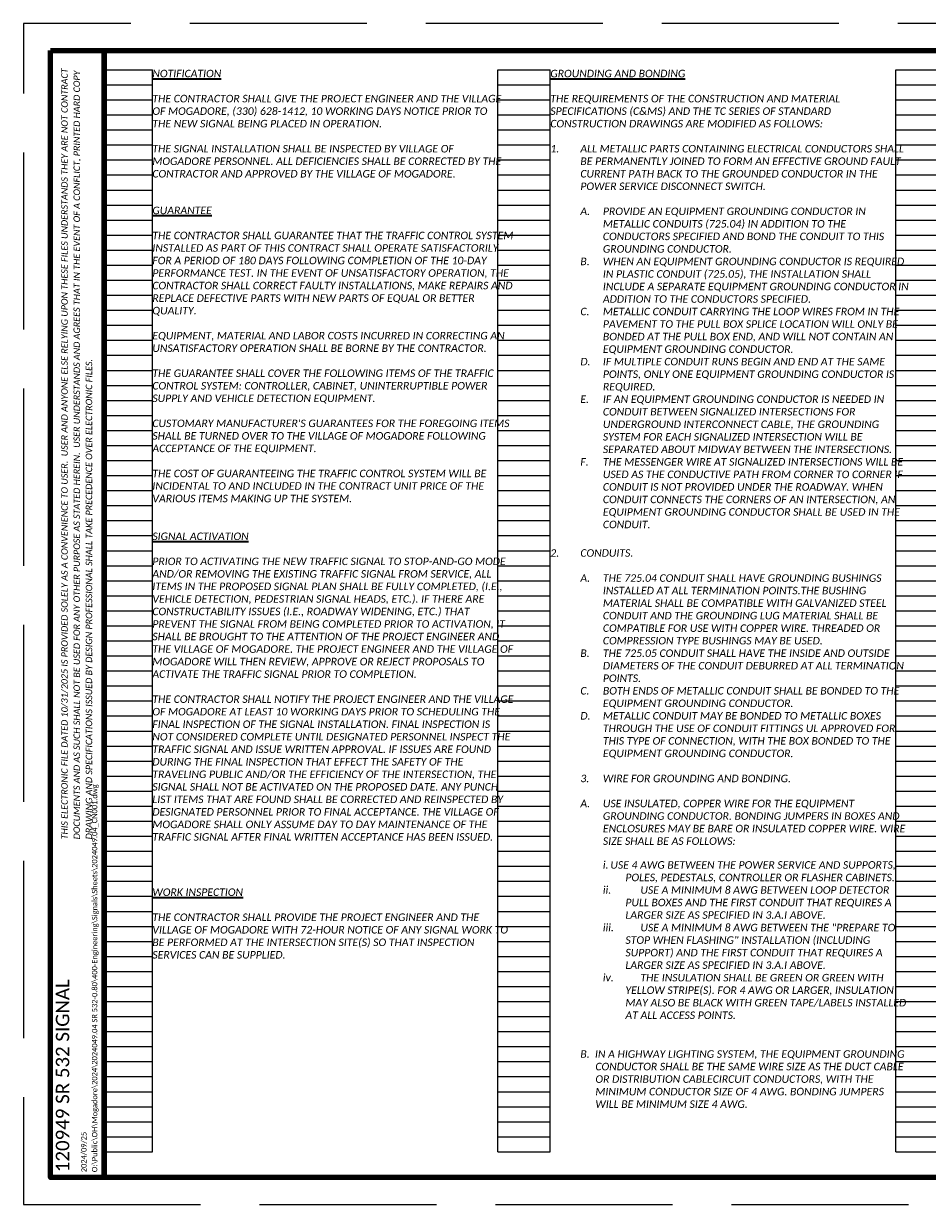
# Paper-space layout '14 TRAFFIC SIGNAL NOTES' of a CAD drawing. Header units: feet. Extents: x 1.4 to 35.4, y -1.2 to 20.8.
# Tile 1 of 2: x 1.4 to 18.3, y -1.2 to 20.8. Entities that reach past the tile are written whole.
import ezdxf
from ezdxf.enums import TextEntityAlignment as Align

# ---------------------------------------------------------------- set-up
doc = ezdxf.new("R2010")
doc.units = ezdxf.units.FT
doc.header["$LTSCALE"] = 20
doc.header["$MEASUREMENT"] = 0
doc.linetypes.add('OhDOT_DGN3', pattern=[0.22, 0.165, -0.055])
doc.layers.get('Defpoints').update_dxf_attribs({"lineweight": 15})
for name, color, linetype, lineweight in [('0_Xref', 7, 'Continuous', 15), ('SH_Border', 7, 'Continuous', 90), ('SH_Data', 7, 'Continuous', 15), ('SH_Text', 7, 'Continuous', 35)]:
    doc.layers.add(name, color=color, linetype=linetype, lineweight=lineweight)
doc.layers.add('SC_Scratch15', color=7, linetype='Continuous', lineweight=15, plot=False)
doc.layers.add('SH_Cut_Line', color=7, linetype='OhDOT_DGN3', lineweight=15, plot=False)
doc.styles.add('P_Slanted - Normal Fixed Spacing', font='calibrii.ttf', dxfattribs={"height": 0.14})
doc.styles.add('Style - Calibri', font='calibri.ttf')
doc.styles.add('Style - Calibri - Light', font='calibril.ttf', dxfattribs={"height": 0.1})

# ---------------------------------------------------------------- blocks, each defined once
blk = doc.blocks.new('BORDER_1')
at = {"layer": 'SH_Border', "color": 7, "flags": 128}
for points in [[(0.5, 21.5), (1.5, 21.5), (1.5, 0.5), (0.5, 0.5)], [(1.5, 21.5), (33.5, 21.5), (33.5, 0.5), (1.5, 0.5)]]:
    blk.add_lwpolyline(points, close=True, dxfattribs=at)
at = {"layer": 'SH_Cut_Line', "flags": 128}
blk.add_lwpolyline([(0, 0), (34, 0), (34, 22), (0, 22)], close=True, dxfattribs=at)
at = {"layer": 'SC_Scratch15', "color": 1, "insert": (0.702, 6.801), "char_height": 0.12, "width": 14.52263, "attachment_point": 1, "rotation": 90, "line_spacing_factor": 1.14, "style": 'P_Slanted - Normal Fixed Spacing'}
blk.add_mtext('THIS ELECTRONIC FILE DATED 10/31/2025 IS PROVIDED SOLELY AS A CONVENIENCE TO USER.  USER AND ANYONE ELSE RELYING UPON THESE FILES UNDERSTANDS THEY ARE NOT CONTRACT DOCUMENTS AND AS SUCH SHALL NOT BE USED FOR ANY OTHER PURPOSE AS STATED HEREIN.  USER UNDERSTANDS AND AGREES THAT IN THE EVENT OF A CONFLICT, PRINTED HARD COPY DRAWING AND SPECIFICATIONS ISSUED BY DESIGN PROFESSIONAL SHALL TAKE PRECEDENCE OVER ELECTRONIC FILES.', dxfattribs=at)
at = {"layer": 'SH_Border', "color": 132, "true_color": 0x00d2d2, "insert": (1.4, 0.6), "char_height": 0.1, "attachment_point": 7, "rotation": 90, "line_spacing_factor": 1.2, "style": 'Style - Calibri - Light'}
blk.add_mtext('2024/09/25\\PO:\\\\Public\\\\OH\\\\Mogadore\\\\2024\\\\2024049.04 SR 532-0.80\\\\400-Engineering\\\\Signals\\\\Sheets\\\\2024049.04_CN001.dwg', dxfattribs=at)
at = {"layer": 'SH_Data', "color": 7, "style": 'Style - Calibri'}
blk.add_attdef('C_SHEET_TITLE', text='', height=0.25, rotation=90, dxfattribs=at).set_placement((32.792, 13), align=Align.MIDDLE_CENTER)
at = {"layer": 'SH_Data', "style": 'Style - Calibri'}
blk.add_attdef('PROJ_NAME', text='', height=0.25, rotation=90, dxfattribs=at).set_placement((0.6, 0.6), align=Align.TOP_LEFT)
for tag, p in [('DESIGNER', (32.75, 2.175)), ('REVIEWER', (32.25, 1.675)), ('REVIEWED_DATE', (33.025, 1.675)), ('PIDNO', (32.75, 1.175)), ('C_SHEET_NO', (32.375, 0.675)), ('T_SHEET_NO', (33.125, 0.675))]:
    blk.add_attdef(tag, text='', height=0.14, dxfattribs=at).set_placement(p, align=Align.MIDDLE_CENTER)
blk = doc.blocks.new('INTERIOR_NOTES')
at = {"layer": 'Defpoints', "color": 3, "linetype": 'Continuous', "lineweight": -3}
for p, q in [((1.5, 0.98), (1.5, 21.14)), ((1.5, 21.14), (2.4, 21.14)), ((2.4, 0.98), (2.4, 21.14)), ((8.84, 0.98), (8.84, 21.14)), ((8.84, 21.14), (9.82, 21.14)), ((9.82, 0.98), (9.82, 21.14)), ((16.26, 0.98), (16.26, 21.14)), ((16.26, 21.14), (17.24, 21.14)), ((17.24, 0.98), (17.24, 21.14)), ((23.68, 0.98), (23.68, 21.14)), ((23.68, 21.14), (24.66, 21.14)), ((24.66, 0.98), (24.66, 21.14)), ((31.1, 0.98), (31.1, 21.14)), ((31.1, 21.14), (32, 21.14)), ((32, 0.98), (32, 21.14)), ((1.5, 20.86), (2.4, 20.86)), ((8.84, 20.86), (9.82, 20.86)), ((16.26, 20.86), (17.24, 20.86)), ((23.68, 20.86), (24.66, 20.86)), ((31.1, 20.86), (32, 20.86)), ((1.5, 20.58), (2.4, 20.58)), ((8.84, 20.58), (9.82, 20.58)), ((16.26, 20.58), (17.24, 20.58)), ((23.68, 20.58), (24.66, 20.58)), ((31.1, 20.58), (32, 20.58)), ((1.5, 20.3), (2.4, 20.3)), ((8.84, 20.3), (9.82, 20.3)), ((16.26, 20.3), (17.24, 20.3)), ((23.68, 20.3), (24.66, 20.3)), ((31.1, 20.3), (32, 20.3)), ((1.5, 20.02), (2.4, 20.02)), ((8.84, 20.02), (9.82, 20.02)), ((16.26, 20.02), (17.24, 20.02)), ((23.68, 20.02), (24.66, 20.02)), ((31.1, 20.02), (32, 20.02)), ((1.5, 19.74), (2.4, 19.74)), ((8.84, 19.74), (9.82, 19.74)), ((16.26, 19.74), (17.24, 19.74)), ((23.68, 19.74), (24.66, 19.74)), ((31.1, 19.74), (32, 19.74)), ((1.5, 19.46), (2.4, 19.46)), ((8.84, 19.46), (9.82, 19.46)), ((16.26, 19.46), (17.24, 19.46)), ((23.68, 19.46), (24.66, 19.46)), ((31.1, 19.46), (32, 19.46)), ((1.5, 19.18), (2.4, 19.18)), ((8.84, 19.18), (9.82, 19.18)), ((16.26, 19.18), (17.24, 19.18)), ((23.68, 19.18), (24.66, 19.18)), ((31.1, 19.18), (32, 19.18)), ((1.5, 18.9), (2.4, 18.9)), ((8.84, 18.9), (9.82, 18.9)), ((16.26, 18.9), (17.24, 18.9)), ((23.68, 18.9), (24.66, 18.9)), ((31.1, 18.9), (32, 18.9)), ((1.5, 18.62), (2.4, 18.62)), ((8.84, 18.62), (9.82, 18.62)), ((16.26, 18.62), (17.24, 18.62)), ((23.68, 18.62), (24.66, 18.62)), ((31.1, 18.62), (32, 18.62)), ((1.5, 18.34), (2.4, 18.34)), ((8.84, 18.34), (9.82, 18.34)), ((16.26, 18.34), (17.24, 18.34)), ((23.68, 18.34), (24.66, 18.34)), ((31.1, 18.34), (32, 18.34)), ((1.5, 18.06), (2.4, 18.06)), ((8.84, 18.06), (9.82, 18.06)), ((16.26, 18.06), (17.24, 18.06)), ((23.68, 18.06), (24.66, 18.06)), ((31.1, 18.06), (32, 18.06)), ((1.5, 17.78), (2.4, 17.78)), ((8.84, 17.78), (9.82, 17.78)), ((16.26, 17.78), (17.24, 17.78)), ((23.68, 17.78), (24.66, 17.78)), ((31.1, 17.78), (32, 17.78)), ((1.5, 17.5), (2.4, 17.5)), ((8.84, 17.5), (9.82, 17.5)), ((16.26, 17.5), (17.24, 17.5)), ((23.68, 17.5), (24.66, 17.5)), ((31.1, 17.5), (32, 17.5)), ((1.5, 17.22), (2.4, 17.22)), ((8.84, 17.22), (9.82, 17.22)), ((16.26, 17.22), (17.24, 17.22)), ((23.68, 17.22), (24.66, 17.22)), ((31.1, 17.22), (32, 17.22)), ((1.5, 16.94), (2.4, 16.94)), ((8.84, 16.94), (9.82, 16.94)), ((16.26, 16.94), (17.24, 16.94)), ((23.68, 16.94), (24.66, 16.94)), ((31.1, 16.94), (32, 16.94)), ((1.5, 16.66), (2.4, 16.66)), ((8.84, 16.66), (9.82, 16.66)), ((16.26, 16.66), (17.24, 16.66)), ((23.68, 16.66), (24.66, 16.66)), ((31.1, 16.66), (32, 16.66)), ((1.5, 16.38), (2.4, 16.38)), ((8.84, 16.38), (9.82, 16.38)), ((16.26, 16.38), (17.24, 16.38)), ((23.68, 16.38), (24.66, 16.38)), ((31.1, 16.38), (32, 16.38)), ((1.5, 16.1), (2.4, 16.1)), ((8.84, 16.1), (9.82, 16.1)), ((16.26, 16.1), (17.24, 16.1)), ((23.68, 16.1), (24.66, 16.1)), ((31.1, 16.1), (32, 16.1)), ((1.5, 15.82), (2.4, 15.82)), ((8.84, 15.82), (9.82, 15.82)), ((16.26, 15.82), (17.24, 15.82)), ((23.68, 15.82), (24.66, 15.82)), ((31.1, 15.82), (32, 15.82)), ((1.5, 15.54), (2.4, 15.54)), ((8.84, 15.54), (9.82, 15.54)), ((16.26, 15.54), (17.24, 15.54)), ((23.68, 15.54), (24.66, 15.54)), ((31.1, 15.54), (32, 15.54)), ((1.5, 15.26), (2.4, 15.26)), ((8.84, 15.26), (9.82, 15.26)), ((16.26, 15.26), (17.24, 15.26)), ((23.68, 15.26), (24.66, 15.26)), ((31.1, 15.26), (32, 15.26)), ((1.5, 14.98), (2.4, 14.98)), ((8.84, 14.98), (9.82, 14.98)), ((16.26, 14.98), (17.24, 14.98)), ((23.68, 14.98), (24.66, 14.98)), ((31.1, 14.98), (32, 14.98)), ((1.5, 14.7), (2.4, 14.7)), ((8.84, 14.7), (9.82, 14.7)), ((16.26, 14.7), (17.24, 14.7)), ((23.68, 14.7), (24.66, 14.7)), ((31.1, 14.7), (32, 14.7)), ((1.5, 14.42), (2.4, 14.42)), ((8.84, 14.42), (9.82, 14.42)), ((16.26, 14.42), (17.24, 14.42)), ((23.68, 14.42), (24.66, 14.42)), ((31.1, 14.42), (32, 14.42)), ((1.5, 14.14), (2.4, 14.14)), ((8.84, 14.14), (9.82, 14.14)), ((16.26, 14.14), (17.24, 14.14)), ((23.68, 14.14), (24.66, 14.14)), ((31.1, 14.14), (32, 14.14)), ((1.5, 13.86), (2.4, 13.86)), ((8.84, 13.86), (9.82, 13.86)), ((16.26, 13.86), (17.24, 13.86)), ((23.68, 13.86), (24.66, 13.86)), ((31.1, 13.86), (32, 13.86)), ((1.5, 13.58), (2.4, 13.58)), ((8.84, 13.58), (9.82, 13.58)), ((16.26, 13.58), (17.24, 13.58)), ((23.68, 13.58), (24.66, 13.58)), ((31.1, 13.58), (32, 13.58)), ((1.5, 13.3), (2.4, 13.3)), ((8.84, 13.3), (9.82, 13.3)), ((16.26, 13.3), (17.24, 13.3)), ((23.68, 13.3), (24.66, 13.3)), ((31.1, 13.3), (32, 13.3)), ((1.5, 13.02), (2.4, 13.02)), ((8.84, 13.02), (9.82, 13.02)), ((16.26, 13.02), (17.24, 13.02)), ((23.68, 13.02), (24.66, 13.02)), ((31.1, 13.02), (32, 13.02)), ((1.5, 12.74), (2.4, 12.74)), ((8.84, 12.74), (9.82, 12.74)), ((16.26, 12.74), (17.24, 12.74)), ((23.68, 12.74), (24.66, 12.74)), ((31.1, 12.74), (32, 12.74)), ((1.5, 12.46), (2.4, 12.46)), ((8.84, 12.46), (9.82, 12.46)), ((16.26, 12.46), (17.24, 12.46)), ((23.68, 12.46), (24.66, 12.46)), ((31.1, 12.46), (32, 12.46)), ((1.5, 12.18), (2.4, 12.18)), ((8.84, 12.18), (9.82, 12.18)), ((16.26, 12.18), (17.24, 12.18)), ((23.68, 12.18), (24.66, 12.18)), ((31.1, 12.18), (32, 12.18)), ((1.5, 11.9), (2.4, 11.9)), ((8.84, 11.9), (9.82, 11.9)), ((16.26, 11.9), (17.24, 11.9)), ((23.68, 11.9), (24.66, 11.9)), ((31.1, 11.9), (32, 11.9)), ((1.5, 11.62), (2.4, 11.62)), ((8.84, 11.62), (9.82, 11.62)), ((16.26, 11.62), (17.24, 11.62)), ((23.68, 11.62), (24.66, 11.62)), ((31.1, 11.62), (32, 11.62)), ((1.5, 11.34), (2.4, 11.34)), ((8.84, 11.34), (9.82, 11.34)), ((16.26, 11.34), (17.24, 11.34)), ((23.68, 11.34), (24.66, 11.34)), ((31.1, 11.34), (32, 11.34)), ((1.5, 11.06), (2.4, 11.06)), ((8.84, 11.06), (9.82, 11.06)), ((16.26, 11.06), (17.24, 11.06)), ((23.68, 11.06), (24.66, 11.06)), ((31.1, 11.06), (32, 11.06)), ((1.5, 10.78), (2.4, 10.78)), ((8.84, 10.78), (9.82, 10.78)), ((16.26, 10.78), (17.24, 10.78)), ((23.68, 10.78), (24.66, 10.78)), ((31.1, 10.78), (32, 10.78)), ((1.5, 10.5), (2.4, 10.5)), ((8.84, 10.5), (9.82, 10.5)), ((16.26, 10.5), (17.24, 10.5)), ((23.68, 10.5), (24.66, 10.5)), ((31.1, 10.5), (32, 10.5)), ((1.5, 10.22), (2.4, 10.22)), ((8.84, 10.22), (9.82, 10.22)), ((16.26, 10.22), (17.24, 10.22)), ((23.68, 10.22), (24.66, 10.22)), ((31.1, 10.22), (32, 10.22)), ((1.5, 9.94), (2.4, 9.94)), ((8.84, 9.94), (9.82, 9.94)), ((16.26, 9.94), (17.24, 9.94)), ((23.68, 9.94), (24.66, 9.94)), ((31.1, 9.94), (32, 9.94)), ((1.5, 9.66), (2.4, 9.66)), ((8.84, 9.66), (9.82, 9.66)), ((16.26, 9.66), (17.24, 9.66)), ((23.68, 9.66), (24.66, 9.66)), ((31.1, 9.66), (32, 9.66)), ((1.5, 9.38), (2.4, 9.38)), ((8.84, 9.38), (9.82, 9.38)), ((16.26, 9.38), (17.24, 9.38)), ((23.68, 9.38), (24.66, 9.38)), ((31.1, 9.38), (32, 9.38)), ((1.5, 9.1), (2.4, 9.1)), ((8.84, 9.1), (9.82, 9.1)), ((16.26, 9.1), (17.24, 9.1)), ((23.68, 9.1), (24.66, 9.1)), ((31.1, 9.1), (32, 9.1)), ((1.5, 8.82), (2.4, 8.82)), ((8.84, 8.82), (9.82, 8.82)), ((16.26, 8.82), (17.24, 8.82)), ((23.68, 8.82), (24.66, 8.82)), ((31.1, 8.82), (32, 8.82)), ((1.5, 8.54), (2.4, 8.54)), ((8.84, 8.54), (9.82, 8.54)), ((16.26, 8.54), (17.24, 8.54)), ((23.68, 8.54), (24.66, 8.54)), ((31.1, 8.54), (32, 8.54)), ((1.5, 8.26), (2.4, 8.26)), ((8.84, 8.26), (9.82, 8.26)), ((16.26, 8.26), (17.24, 8.26)), ((23.68, 8.26), (24.66, 8.26)), ((31.1, 8.26), (32, 8.26)), ((1.5, 7.98), (2.4, 7.98)), ((8.84, 7.98), (9.82, 7.98)), ((16.26, 7.98), (17.24, 7.98)), ((23.68, 7.98), (24.66, 7.98)), ((31.1, 7.98), (32, 7.98)), ((1.5, 7.7), (2.4, 7.7)), ((8.84, 7.7), (9.82, 7.7)), ((16.26, 7.7), (17.24, 7.7)), ((23.68, 7.7), (24.66, 7.7)), ((31.1, 7.7), (32, 7.7)), ((1.5, 7.42), (2.4, 7.42)), ((8.84, 7.42), (9.82, 7.42)), ((16.26, 7.42), (17.24, 7.42)), ((23.68, 7.42), (24.66, 7.42)), ((31.1, 7.42), (32, 7.42)), ((1.5, 7.14), (2.4, 7.14)), ((8.84, 7.14), (9.82, 7.14)), ((16.26, 7.14), (17.24, 7.14)), ((23.68, 7.14), (24.66, 7.14)), ((31.1, 7.14), (32, 7.14)), ((1.5, 6.86), (2.4, 6.86)), ((8.84, 6.86), (9.82, 6.86)), ((16.26, 6.86), (17.24, 6.86)), ((23.68, 6.86), (24.66, 6.86)), ((31.1, 6.86), (32, 6.86)), ((1.5, 6.58), (2.4, 6.58)), ((8.84, 6.58), (9.82, 6.58)), ((16.26, 6.58), (17.24, 6.58)), ((23.68, 6.58), (24.66, 6.58)), ((31.1, 6.58), (32, 6.58)), ((1.5, 6.3), (2.4, 6.3)), ((8.84, 6.3), (9.82, 6.3)), ((16.26, 6.3), (17.24, 6.3)), ((23.68, 6.3), (24.66, 6.3)), ((31.1, 6.3), (32, 6.3)), ((1.5, 6.02), (2.4, 6.02)), ((8.84, 6.02), (9.82, 6.02)), ((16.26, 6.02), (17.24, 6.02)), ((23.68, 6.02), (24.66, 6.02)), ((31.1, 6.02), (32, 6.02)), ((1.5, 5.74), (2.4, 5.74)), ((8.84, 5.74), (9.82, 5.74)), ((16.26, 5.74), (17.24, 5.74)), ((23.68, 5.74), (24.66, 5.74)), ((31.1, 5.74), (32, 5.74)), ((1.5, 5.46), (2.4, 5.46)), ((8.84, 5.46), (9.82, 5.46)), ((16.26, 5.46), (17.24, 5.46)), ((23.68, 5.46), (24.66, 5.46)), ((31.1, 5.46), (32, 5.46)), ((1.5, 5.18), (2.4, 5.18)), ((8.84, 5.18), (9.82, 5.18)), ((16.26, 5.18), (17.24, 5.18)), ((23.68, 5.18), (24.66, 5.18)), ((31.1, 5.18), (32, 5.18)), ((1.5, 4.9), (2.4, 4.9)), ((8.84, 4.9), (9.82, 4.9)), ((16.26, 4.9), (17.24, 4.9)), ((23.68, 4.9), (24.66, 4.9)), ((31.1, 4.9), (32, 4.9)), ((1.5, 4.62), (2.4, 4.62)), ((8.84, 4.62), (9.82, 4.62)), ((16.26, 4.62), (17.24, 4.62)), ((23.68, 4.62), (24.66, 4.62)), ((31.1, 4.62), (32, 4.62)), ((1.5, 4.34), (2.4, 4.34)), ((8.84, 4.34), (9.82, 4.34)), ((16.26, 4.34), (17.24, 4.34)), ((23.68, 4.34), (24.66, 4.34)), ((31.1, 4.34), (32, 4.34)), ((1.5, 4.06), (2.4, 4.06)), ((8.84, 4.06), (9.82, 4.06)), ((16.26, 4.06), (17.24, 4.06)), ((23.68, 4.06), (24.66, 4.06)), ((31.1, 4.06), (32, 4.06)), ((1.5, 3.78), (2.4, 3.78)), ((8.84, 3.78), (9.82, 3.78)), ((16.26, 3.78), (17.24, 3.78)), ((23.68, 3.78), (24.66, 3.78)), ((31.1, 3.78), (32, 3.78)), ((1.5, 3.5), (2.4, 3.5)), ((8.84, 3.5), (9.82, 3.5)), ((16.26, 3.5), (17.24, 3.5)), ((23.68, 3.5), (24.66, 3.5)), ((31.1, 3.5), (32, 3.5)), ((1.5, 3.22), (2.4, 3.22)), ((8.84, 3.22), (9.82, 3.22)), ((16.26, 3.22), (17.24, 3.22)), ((23.68, 3.22), (24.66, 3.22)), ((31.1, 3.22), (32, 3.22)), ((1.5, 2.94), (2.4, 2.94)), ((8.84, 2.94), (9.82, 2.94)), ((16.26, 2.94), (17.24, 2.94)), ((23.68, 2.94), (24.66, 2.94)), ((31.1, 2.94), (32, 2.94)), ((1.5, 2.66), (2.4, 2.66)), ((8.84, 2.66), (9.82, 2.66)), ((16.26, 2.66), (17.24, 2.66)), ((23.68, 2.66), (24.66, 2.66)), ((31.1, 2.66), (32, 2.66)), ((1.5, 2.38), (2.4, 2.38)), ((8.84, 2.38), (9.82, 2.38)), ((16.26, 2.38), (17.24, 2.38)), ((23.68, 2.38), (24.66, 2.38)), ((31.1, 2.38), (32, 2.38)), ((1.5, 2.1), (2.4, 2.1)), ((8.84, 2.1), (9.82, 2.1)), ((16.26, 2.1), (17.24, 2.1)), ((23.68, 2.1), (24.66, 2.1)), ((31.1, 2.1), (32, 2.1)), ((1.5, 1.82), (2.4, 1.82)), ((8.84, 1.82), (9.82, 1.82)), ((16.26, 1.82), (17.24, 1.82)), ((23.68, 1.82), (24.66, 1.82)), ((31.1, 1.82), (32, 1.82)), ((1.5, 1.54), (2.4, 1.54)), ((8.84, 1.54), (9.82, 1.54)), ((16.26, 1.54), (17.24, 1.54)), ((23.68, 1.54), (24.66, 1.54)), ((31.1, 1.54), (32, 1.54)), ((1.5, 1.26), (2.4, 1.26)), ((8.84, 1.26), (9.82, 1.26)), ((16.26, 1.26), (17.24, 1.26)), ((23.68, 1.26), (24.66, 1.26)), ((31.1, 1.26), (32, 1.26)), ((1.5, 0.98), (2.4, 0.98)), ((8.84, 0.98), (9.82, 0.98)), ((16.26, 0.98), (17.24, 0.98)), ((23.68, 0.98), (24.66, 0.98)), ((31.1, 0.98), (32, 0.98))]:
    blk.add_line(p, q, dxfattribs=at)
blk.add_point((0, 0), dxfattribs=at)

psp = doc.layouts.new('14 TRAFFIC SIGNAL NOTES')

# ---------------------------------------------------------------- block references
at = {"layer": '0_Xref'}
ref = psp.add_blockref('BORDER_1', (1.428, -1.153), dxfattribs=at)
ref.add_attrib('PROJ_NAME', '120949 SR 532 SIGNAL', dxfattribs={"layer": 'SH_Data', "height": 0.25, "rotation": 90, "style": 'Style - Calibri'}).set_placement((2.028, -0.553), align=Align.TOP_LEFT)
psp.add_blockref('INTERIOR_NOTES', (1.428, -1.153), dxfattribs=at)

# ---------------------------------------------------------------- texts
at = {"layer": 'SH_Text', "char_height": 0.14, "attachment_point": 1, "style": 'P_Slanted - Normal Fixed Spacing'}
for s, insert, width in [('{\\LNOTIFICATION}\\P\\PTHE CONTRACTOR SHALL GIVE THE PROJECT ENGINEER AND THE VILLAGE OF MOGADORE, (330) 628-1412, 10 WORKING DAYS NOTICE PRIOR TO THE NEW SIGNAL BEING PLACED IN OPERATION. \\P\\PTHE SIGNAL INSTALLATION SHALL BE INSPECTED BY VILLAGE OF MOGADORE PERSONNEL. ALL DEFICIENCIES SHALL BE CORRECTED BY THE CONTRACTOR AND APPROVED BY THE VILLAGE OF MOGADORE. ', (3.828, 19.987), 6.60194), ('{\\LGROUNDING AND BONDING\\P}\\PTHE REQUIREMENTS OF THE CONSTRUCTION AND MATERIAL SPECIFICATIONS (C&MS) AND THE TC SERIES OF STANDARD CONSTRUCTION DRAWINGS ARE MODIFIED AS FOLLOWS:\\P\\P\\pxi-4,l4;1.^IALL METALLIC PARTS CONTAINING ELECTRICAL CONDUCTORS SHALL BE PERMANENTLY JOINED TO FORM AN EFFECTIVE GROUND FAULT CURRENT PATH BACK TO THE GROUNDED CONDUCTOR IN THE POWER SERVICE DISCONNECT SWITCH. \\P\\pi0,l0;\\P\\pi-3,l7,t2,7;A.^IPROVIDE AN EQUIPMENT GROUNDING CONDUCTOR IN METALLIC CONDUITS (725.04) IN ADDITION TO THE CONDUCTORS SPECIFIED AND BOND THE CONDUIT TO THIS GROUNDING CONDUCTOR.\\PB.^IWHEN AN EQUIPMENT GROUNDING CONDUCTOR IS REQUIRED IN PLASTIC CONDUIT (725.05), THE INSTALLATION SHALL INCLUDE A SEPARATE EQUIPMENT GROUNDING CONDUCTOR IN ADDITION TO THE CONDUCTORS SPECIFIED.\\PC.^IMETALLIC CONDUIT CARRYING THE LOOP WIRES FROM IN THE PAVEMENT TO THE PULL BOX SPLICE LOCATION WILL ONLY BE BONDED AT THE PULL BOX END, AND WILL NOT CONTAIN AN EQUIPMENT GROUNDING CONDUCTOR.\\PD.^IIF MULTIPLE CONDUIT RUNS BEGIN AND END AT THE SAME POINTS, ONLY ONE EQUIPMENT GROUNDING CONDUCTOR IS REQUIRED.\\PE.^IIF AN EQUIPMENT GROUNDING CONDUCTOR IS NEEDED IN CONDUIT BETWEEN SIGNALIZED INTERSECTIONS FOR UNDERGROUND INTERCONNECT CABLE, THE GROUNDING SYSTEM FOR EACH SIGNALIZED INTERSECTION WILL BE SEPARATED ABOUT MIDWAY BETWEEN THE INTERSECTIONS.\\PF.^ITHE MESSENGER WIRE AT SIGNALIZED INTERSECTIONS WILL BE USED AS THE CONDUCTIVE PATH FROM CORNER TO CORNER IF CONDUIT IS NOT PROVIDED UNDER THE ROADWAY. WHEN CONDUIT CONNECTS THE CORNERS OF AN INTERSECTION, AN EQUIPMENT GROUNDING CONDUCTOR SHALL BE USED IN THE CONDUIT.', (11.248, 19.987), 6.66609), ("{\\LGUARANTEE}\\P\\PTHE CONTRACTOR SHALL GUARANTEE THAT THE TRAFFIC CONTROL SYSTEM INSTALLED AS PART OF THIS CONTRACT SHALL OPERATE SATISFACTORILY FOR A PERIOD OF 180 DAYS FOLLOWING COMPLETION OF THE 10-DAY PERFORMANCE TEST. IN THE EVENT OF UNSATISFACTORY OPERATION, THE CONTRACTOR SHALL CORRECT FAULTY INSTALLATIONS, MAKE REPAIRS AND REPLACE DEFECTIVE PARTS WITH NEW PARTS OF EQUAL OR BETTER QUALITY. \\P\\PEQUIPMENT, MATERIAL AND LABOR COSTS INCURRED IN CORRECTING AN UNSATISFACTORY OPERATION SHALL BE BORNE BY THE CONTRACTOR.\\P\\PTHE GUARANTEE SHALL COVER THE FOLLOWING ITEMS OF THE TRAFFIC CONTROL SYSTEM: CONTROLLER, CABINET, UNINTERRUPTIBLE POWER SUPPLY AND VEHICLE DETECTION EQUIPMENT.\\P\\PCUSTOMARY MANUFACTURER'S GUARANTEES FOR THE FOREGOING ITEMS SHALL BE TURNED OVER TO THE VILLAGE OF MOGADORE FOLLOWING ACCEPTANCE OF THE EQUIPMENT.\\P\\PTHE COST OF GUARANTEEING THE TRAFFIC CONTROL SYSTEM WILL BE INCIDENTAL TO AND INCLUDED IN THE CONTRACT UNIT PRICE OF THE VARIOUS ITEMS MAKING UP THE SYSTEM.", (3.828, 17.437), 6.74394), ('{\\LSIGNAL ACTIVATION\\P}\\PPRIOR TO ACTIVATING THE NEW TRAFFIC SIGNAL TO STOP-AND-GO MODE AND/OR REMOVING THE EXISTING TRAFFIC SIGNAL FROM SERVICE, ALL ITEMS IN THE PROPOSED SIGNAL PLAN SHALL BE FULLY COMPLETED, (I.E., VEHICLE DETECTION, PEDESTRIAN SIGNAL HEADS, ETC.). IF THERE ARE CONSTRUCTABILITY ISSUES (I.E., ROADWAY WIDENING, ETC.) THAT PREVENT THE SIGNAL FROM BEING COMPLETED PRIOR TO ACTIVATION, IT SHALL BE BROUGHT TO THE ATTENTION OF THE PROJECT ENGINEER AND THE VILLAGE OF MOGADORE. THE PROJECT ENGINEER AND THE VILLAGE OF MOGADORE WILL THEN REVIEW, APPROVE OR REJECT PROPOSALS TO ACTIVATE THE TRAFFIC SIGNAL PRIOR TO COMPLETION. \\P\\PTHE CONTRACTOR SHALL NOTIFY THE PROJECT ENGINEER AND THE VILLAGE OF MOGADORE AT LEAST 10 WORKING DAYS PRIOR TO SCHEDULING THE FINAL INSPECTION OF THE SIGNAL INSTALLATION. FINAL INSPECTION IS NOT CONSIDERED COMPLETE UNTIL DESIGNATED PERSONNEL INSPECT THE TRAFFIC SIGNAL AND ISSUE WRITTEN APPROVAL. IF ISSUES ARE FOUND DURING THE FINAL INSPECTION THAT EFFECT THE SAFETY OF THE TRAVELING PUBLIC AND/OR THE EFFICIENCY OF THE INTERSECTION, THE SIGNAL SHALL NOT BE ACTIVATED ON THE PROPOSED DATE. ANY PUNCH LIST ITEMS THAT ARE FOUND SHALL BE CORRECTED AND REINSPECTED BY DESIGNATED PERSONNEL PRIOR TO FINAL ACCEPTANCE. THE VILLAGE OF MOGADORE SHALL ONLY ASSUME DAY TO DAY MAINTENANCE OF THE TRAFFIC SIGNAL AFTER FINAL WRITTEN ACCEPTANCE HAS BEEN ISSUED.', (3.828, 11.365), 6.7145), ('\\pxi-4,l4;2.^ICONDUITS.\\P\\pi0,l0;\\P\\pi-3,l7,t2,7;A.^ITHE 725.04 CONDUIT SHALL HAVE GROUNDING BUSHINGS INSTALLED AT ALL TERMINATION POINTS.THE BUSHING MATERIAL SHALL BE COMPATIBLE WITH GALVANIZED STEEL CONDUIT AND THE GROUNDING LUG MATERIAL SHALL BE COMPATIBLE FOR USE WITH COPPER WIRE. THREADED OR COMPRESSION TYPE BUSHINGS MAY BE USED. \\PB.^ITHE 725.05 CONDUIT SHALL HAVE THE INSIDE AND OUTSIDE DIAMETERS OF THE CONDUIT DEBURRED AT ALL TERMINATION POINTS.\\PC.^IBOTH ENDS OF METALLIC CONDUIT SHALL BE BONDED TO THE EQUIPMENT GROUNDING CONDUCTOR.{\\L\\P}D.^IMETALLIC CONDUIT MAY BE BONDED TO METALLIC BOXES THROUGH THE USE OF CONDUIT FITTINGS UL APPROVED FOR THIS TYPE OF CONNECTION, WITH THE BOX BONDED TO THE EQUIPMENT GROUNDING CONDUCTOR.{\\L\\P\\pi0,l0,tz;\\P\\pi-4,l4;}3.^IWIRE FOR GROUNDING AND BONDING.\\P\\pi0,l0;\\P\\pi-3,l7,t2,7;A.^IUSE INSULATED, COPPER WIRE FOR THE EQUIPMENT GROUNDING CONDUCTOR. BONDING JUMPERS IN BOXES AND ENCLOSURES MAY BE BARE OR INSULATED COPPER WIRE. WIRE SIZE SHALL BE AS FOLLOWS:\\P\\pi0,l0,tz;\\P\\P\\P\\P\\P\\P\\P\\P\\P\\P\\P\\P{\\L\\P}\\P\\P\\P\\pi-2,l6;B.  IN A HIGHWAY LIGHTING SYSTEM, THE EQUIPMENT GROUNDING CONDUCTOR SHALL BE THE SAME WIRE SIZE AS THE DUCT CABLE OR DISTRIBUTION CABLECIRCUIT CONDUCTORS, WITH THE MINIMUM CONDUCTOR SIZE OF 4 AWG. BONDING JUMPERS WILL BE MINIMUM SIZE 4 AWG.', (11.248, 11.054), 6.66609), ('\\pxi-3,l10,t2,7;i.^IUSE 4 AWG BETWEEN THE POWER SERVICE AND SUPPORTS, POLES, PEDESTALS, CONTROLLER OR FLASHER CABINETS.\\Pii.^IUSE A MINIMUM 8 AWG BETWEEN LOOP DETECTOR PULL BOXES AND THE FIRST CONDUIT THAT REQUIRES A LARGER SIZE AS SPECIFIED IN 3.A.I ABOVE.\\Piii.^IUSE A MINIMUM 8 AWG BETWEEN THE "PREPARE TO STOP WHEN FLASHING" INSTALLATION (INCLUDING SUPPORT) AND THE FIRST CONDUIT THAT REQUIRES A LARGER SIZE AS SPECIFIED IN 3.A.I ABOVE.\\P\\ptz;iv.^ITHE INSULATION SHALL BE GREEN OR GREEN WITH YELLOW STRIPE(S). FOR 4 AWG OR LARGER, INSULATION MAY ALSO BE BLACK WITH GREEN TAPE/LABELS INSTALLED AT ALL ACCESS POINTS.', (11.248, 5.242), 6.67254), ('{\\LWORK INSPECTION\\P}\\PTHE CONTRACTOR SHALL PROVIDE THE PROJECT ENGINEER AND THE VILLAGE OF MOGADORE WITH 72-HOUR NOTICE OF ANY SIGNAL WORK TO BE PERFORMED AT THE INTERSECTION SITE(S) SO THAT INSPECTION SERVICES CAN BE SUPPLIED.', (3.828, 4.734), 6.67254)]:
    psp.add_mtext(s, dxfattribs=dict(at, insert=insert, width=width))

doc.saveas('drawing.dxf')
